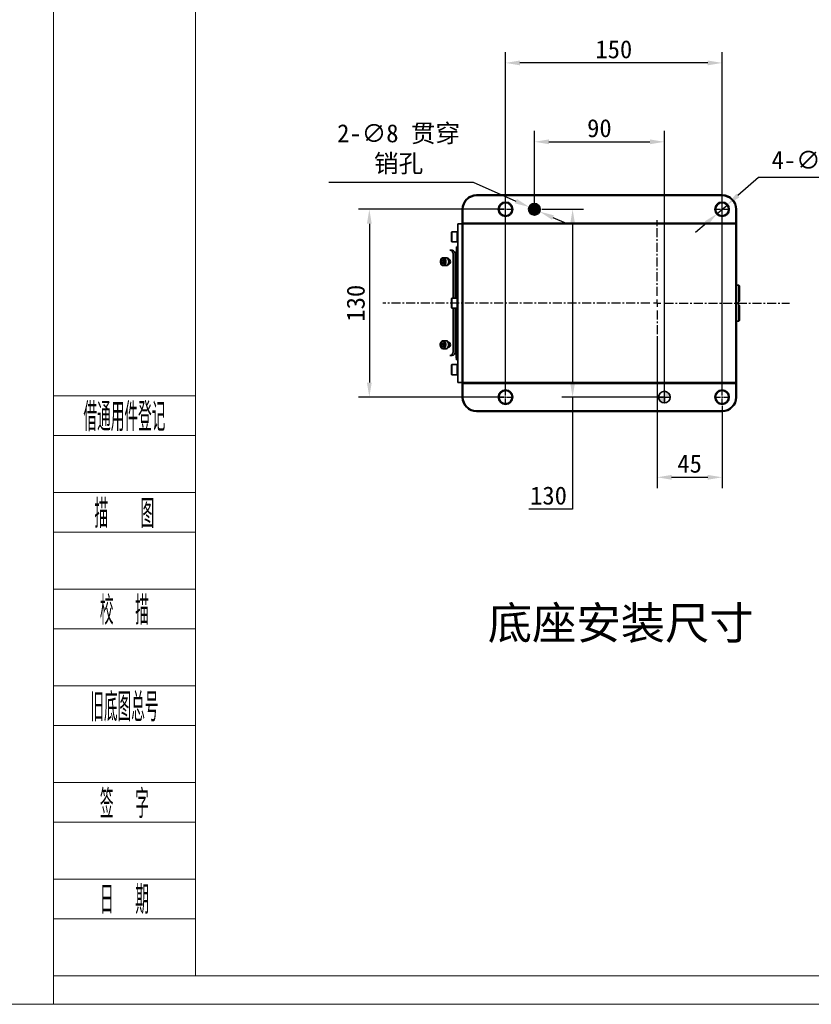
# Model space of a CAD drawing. Header units: millimetres. Extents: x -16 to 4241, y 0 to 4344.
# Tile 12 of 22: x 3048 to 3596, y 0 to 682. Entities that reach past the tile are written whole.
import ezdxf
from ezdxf.enums import TextEntityAlignment as Align

# ---------------------------------------------------------------- set-up
doc = ezdxf.new("R2010")
doc.units = ezdxf.units.MM
doc.header["$PDSIZE"] = -1
doc.linetypes.add('CENTER', pattern=[10.16, 6.35, -1.27, 1.27, -1.27])
doc.linetypes.add('CENTER2', pattern=[28.575, 19.05, -3.175, 3.175, -3.175])
for name, color, linetype, lineweight in [('1轮廓实线层', 7, 'Continuous', 18), ('2细线层', 4, 'Continuous', 13), ('6文字层', 3, 'Continuous', 13), ('图框层', 7, 'Continuous', 18)]:
    doc.layers.add(name, color=color, linetype=linetype, lineweight=lineweight)
doc.layers.add('中心线层', color=4, linetype='CENTER')
doc.styles.add('PC_TEXTSTYLE', font='ISOCP.SHX', dxfattribs={"width": 0.707, "bigfont": 'GBCBIG.SHX'})
doc.dimstyles.new('副本 1比1', dxfattribs={"dimscale": 5, "dimtxt": 2.5, "dimasz": 2, "dimexe": 1.5, "dimexo": 0.625, "dimtad": 1, "dimtoh": 1, "dimdec": 1, "dimtxsty": 'Standard', "dimcen": 2.5, "dimclrd": 1, "dimclre": 1, "dimadec": 0, "dimazin": 0, "dimtfac": 1, "dimtdec": 1, "dimtmove": 0, "dimatfit": 3, "dimfxl": 1, "dimarcsym": 0})

# ---------------------------------------------------------------- blocks, each defined once
blk = doc.blocks.new('ZwmFrameMain_A4^_^无分区图框^_^portrait')
at = {"layer": '2细线层'}
for p in [(185, 292), (-25, -5)]:
    blk.add_line(p, (185, -5), dxfattribs=at)
blk = doc.blocks.new('ZwmFrameMain_1_A4^_^无分区图框^_^landscape')
at = {"layer": '1轮廓实线层'}
for q in [(0, 200), (267, 0)]:
    blk.add_line((0, 0), q, dxfattribs=at)
at = {"layer": '2细线层'}
for q in [(-25, 205), (272, -5)]:
    blk.add_line((-25, -5), q, dxfattribs=at)
blk = doc.blocks.new('ZwmFrameMain_1_附加栏')
at = {"layer": '2细线层'}
for p, q in [((-25, 102), (0, 102)), ((-25, 95), (0, 95)), ((-25, 85), (0, 85)), ((-25, 78), (0, 78)), ((-25, 68), (0, 68)), ((-25, 61), (0, 61)), ((-25, 51), (0, 51)), ((-25, 44), (0, 44)), ((-25, 34), (0, 34)), ((-25, 27), (0, 27)), ((-25, 17), (0, 17)), ((-25, 10), (0, 10)), ((-25, 0), (0, 0))]:
    blk.add_line(p, q, dxfattribs=at)
at = {"layer": '6文字层', "color": 3, "style": 'PC_TEXTSTYLE'}
for s, width, p in [('借通用件登记', 0.667, (-12.5, 98.5)), ('描   图', 0.6667, (-12.5, 81.5)), ('校  描', 0.667, (-12.5, 64.5)), ('旧底图总号', 0.667, (-12.5, 47.5)), ('签  字', 0.667, (-12.5, 30.5)), ('日  期', 0.667, (-12.49, 13.6))]:
    blk.add_text(s, height=5, dxfattribs=dict(at, width=width)).set_placement(p, align=Align.MIDDLE)
at = {"layer": '6文字层', "style": 'PC_TEXTSTYLE'}
for tag, width, p, p2 in [('借通用件登记', 0.671328, (-23.44, 86.36), (-1.25, 86.36)), ('描图', 2.120922, (-23.44, 69.36), (-1.25, 69.36)), ('校图', 2.149976, (-23.75, 52.06), (-1.25, 52.06)), ('旧底图总号', 0.761452, (-22.84, 35.67), (-1.86, 35.67)), ('签字', 2.026939, (-23.14, 18.37), (-1.56, 18.37)), ('日期', 1.89999, (-22.84, 1.37), (-2.17, 1.37))]:
    blk.add_attdef(tag, text='', height=5, dxfattribs=dict(at, width=width)).set_placement(p, p2, align=Align.FIT)
blk = doc.blocks.new('*U126')
at = {"color": 0, "linetype": 'CENTER2', "transparency": 16777216}
for p, q in [((-5.12, 0), (-1, 0)), ((0, 1), (0, 5.12)), ((1, 0), (5.12, 0)), ((0, -5.12), (0, -1))]:
    blk.add_line(p, q, dxfattribs=at)
at = {"color": 0, "linetype": 'Continuous', "transparency": 16777216}
for p, q in [((-0.5, 0), (0.5, 0)), ((0, -0.5), (0, 0.5))]:
    blk.add_line(p, q, dxfattribs=at)
blk = doc.blocks.new('*U127')
at = {"color": 0, "linetype": 'CENTER2', "transparency": 16777216}
for p, q in [((-4.12, 0), (-0.8, 0)), ((0, 0.8), (0, 4.12)), ((0.8, 0), (4.12, 0)), ((0, -4.12), (0, -0.8))]:
    blk.add_line(p, q, dxfattribs=at)
at = {"color": 0, "linetype": 'Continuous', "transparency": 16777216}
for p, q in [((-0.4, 0), (0.4, 0)), ((0, -0.4), (0, 0.4))]:
    blk.add_line(p, q, dxfattribs=at)
blk = doc.blocks.new('*U128')
at = {"color": 0, "linetype": 'CENTER2', "transparency": 16777216}
for p, q in [((-5.12, 0), (-1, 0)), ((0, 1), (0, 5.12)), ((1, 0), (5.12, 0)), ((0, -5.12), (0, -1))]:
    blk.add_line(p, q, dxfattribs=at)
at = {"color": 0, "linetype": 'Continuous', "transparency": 16777216}
for p, q in [((-0.5, 0), (0.5, 0)), ((0, -0.5), (0, 0.5))]:
    blk.add_line(p, q, dxfattribs=at)
blk = doc.blocks.new('*U129')
at = {"color": 0, "linetype": 'CENTER2', "transparency": 16777216}
for p, q in [((-5.12, 0), (-1, 0)), ((0, 1), (0, 5.12)), ((1, 0), (5.12, 0)), ((0, -5.12), (0, -1))]:
    blk.add_line(p, q, dxfattribs=at)
at = {"color": 0, "linetype": 'Continuous', "transparency": 16777216}
for p, q in [((-0.5, 0), (0.5, 0)), ((0, -0.5), (0, 0.5))]:
    blk.add_line(p, q, dxfattribs=at)
blk = doc.blocks.new('*U130')
at = {"color": 0, "linetype": 'CENTER2', "transparency": 16777216}
for p, q in [((-4.12, 0), (-0.8, 0)), ((0, 0.8), (0, 4.12)), ((0.8, 0), (4.12, 0)), ((0, -4.12), (0, -0.8))]:
    blk.add_line(p, q, dxfattribs=at)
at = {"color": 0, "linetype": 'Continuous', "transparency": 16777216}
for p, q in [((-0.4, 0), (0.4, 0)), ((0, -0.4), (0, 0.4))]:
    blk.add_line(p, q, dxfattribs=at)
blk = doc.blocks.new('*U131')
at = {"color": 0, "linetype": 'CENTER2', "transparency": 16777216}
for p, q in [((-5.12, 0), (-1, 0)), ((0, 1), (0, 5.12)), ((1, 0), (5.12, 0)), ((0, -5.12), (0, -1))]:
    blk.add_line(p, q, dxfattribs=at)
at = {"color": 0, "linetype": 'Continuous', "transparency": 16777216}
for p, q in [((-0.5, 0), (0.5, 0)), ((0, -0.5), (0, 0.5))]:
    blk.add_line(p, q, dxfattribs=at)
blk = doc.blocks.new('*D132')
at = {"color": 1, "lineweight": -2, "transparency": 16777216}
for p, q in [((3489.45, 462.44), (3489.45, 357.31)), ((3534.45, 414.35), (3534.45, 357.31)), ((3499.45, 364.81), (3524.45, 364.81))]:
    blk.add_line(p, q, dxfattribs=at)
at = {"color": 1, "transparency": 16777216}
for points in [[(3499.45, 366.48), (3499.45, 363.15), (3489.45, 364.81)], [(3524.45, 366.48), (3524.45, 363.15), (3534.45, 364.81)]]:
    blk.add_solid(points, dxfattribs=at)
at = {"layer": 'Defpoints', "color": 0, "transparency": 16777216}
for p in [(3489.45, 465.56), (3534.45, 417.47), (3534.45, 364.81)]:
    blk.add_point(p, dxfattribs=at)
at = {"color": 0, "transparency": 16777216, "insert": (3511.95, 374.19), "char_height": 12.5, "attachment_point": 5}
blk.add_mtext('45', dxfattribs=at)
blk = doc.blocks.new('*D133')
at = {"color": 1, "lineweight": -2, "transparency": 16777216}
for p, q in [((3384.45, 421.68), (3384.45, 659.15)), ((3534.45, 421.68), (3534.45, 659.15)), ((3524.45, 651.65), (3394.45, 651.65))]:
    blk.add_line(p, q, dxfattribs=at)
at = {"color": 1, "transparency": 16777216}
for points in [[(3394.45, 653.32), (3394.45, 649.98), (3384.45, 651.65)], [(3524.45, 653.32), (3524.45, 649.98), (3534.45, 651.65)]]:
    blk.add_solid(points, dxfattribs=at)
at = {"layer": 'Defpoints', "color": 0, "transparency": 16777216}
for p in [(3384.45, 651.65), (3384.45, 418.56), (3534.45, 418.56)]:
    blk.add_point(p, dxfattribs=at)
at = {"color": 0, "transparency": 16777216, "insert": (3459.45, 661.02), "char_height": 12.5, "attachment_point": 5}
blk.add_mtext('150', dxfattribs=at)
blk = doc.blocks.new('*D135')
at = {"color": 1, "lineweight": -2, "transparency": 16777216}
for p, q in [((3383.57, 550.32), (3282.61, 550.32)), ((3290.11, 540.32), (3290.11, 430.32)), ((3383.57, 420.32), (3282.61, 420.32))]:
    blk.add_line(p, q, dxfattribs=at)
at = {"color": 1, "transparency": 16777216}
for points in [[(3288.44, 540.32), (3291.78, 540.32), (3290.11, 550.32)], [(3288.44, 430.32), (3291.78, 430.32), (3290.11, 420.32)]]:
    blk.add_solid(points, dxfattribs=at)
at = {"layer": 'Defpoints', "color": 0, "transparency": 16777216}
for p in [(3386.69, 550.32), (3290.11, 420.32), (3386.69, 420.32)]:
    blk.add_point(p, dxfattribs=at)
at = {"color": 0, "transparency": 16777216, "insert": (3280.73, 485.32), "char_height": 12.5, "attachment_point": 5, "rotation": 90}
blk.add_mtext('130', dxfattribs=at)
blk = doc.blocks.new('*D136')
at = {"color": 1, "lineweight": -2, "transparency": 16777216}
for p, q in [((3409.65, 550.32), (3438.39, 550.32)), ((3430.89, 540.32), (3430.89, 430.32)), ((3493.38, 420.32), (3423.39, 420.32)), ((3430.89, 420.32), (3430.89, 342.74)), ((3430.89, 342.74), (3400.68, 342.74))]:
    blk.add_line(p, q, dxfattribs=at)
at = {"color": 1, "transparency": 16777216}
for points in [[(3429.22, 540.32), (3432.56, 540.32), (3430.89, 550.32)], [(3429.22, 430.32), (3432.56, 430.32), (3430.89, 420.32)]]:
    blk.add_solid(points, dxfattribs=at)
at = {"layer": 'Defpoints', "color": 0, "transparency": 16777216}
for p in [(3406.52, 550.32), (3430.89, 420.32), (3496.51, 420.32)]:
    blk.add_point(p, dxfattribs=at)
at = {"color": 0, "transparency": 16777216, "insert": (3414.22, 352.11), "char_height": 12.5, "attachment_point": 5}
blk.add_mtext('130', dxfattribs=at)
blk = doc.blocks.new('*D137')
at = {"color": 1, "lineweight": -2, "transparency": 16777216}
for p, q in [((3404.45, 553.44), (3404.45, 604.54)), ((3494.45, 423.44), (3494.45, 604.54)), ((3414.45, 597.04), (3484.45, 597.04))]:
    blk.add_line(p, q, dxfattribs=at)
at = {"color": 1, "transparency": 16777216}
for points in [[(3414.45, 598.71), (3414.45, 595.38), (3404.45, 597.04)], [(3484.45, 598.71), (3484.45, 595.38), (3494.45, 597.04)]]:
    blk.add_solid(points, dxfattribs=at)
at = {"layer": 'Defpoints', "color": 0, "transparency": 16777216}
for p in [(3494.45, 597.04), (3404.45, 550.32), (3494.45, 420.32)]:
    blk.add_point(p, dxfattribs=at)
at = {"color": 0, "transparency": 16777216, "insert": (3449.45, 606.42), "char_height": 12.5, "attachment_point": 5}
blk.add_mtext('90', dxfattribs=at)
blk = doc.blocks.new('*D138')
at = {"color": 1, "lineweight": -2, "transparency": 16777216}
for p, q in [((3559.7, 572.45), (3545.36, 559.87)), ((3659.69, 572.45), (3559.7, 572.45)), ((3531.07, 547.35), (3537.84, 553.28)), ((3523.55, 540.76), (3516.03, 534.17))]:
    blk.add_line(p, q, dxfattribs=at)
at = {"color": 1, "transparency": 16777216}
for points in [[(3544.26, 561.13), (3546.46, 558.62), (3537.84, 553.28)], [(3522.45, 542.01), (3524.65, 539.5), (3531.07, 547.35)]]:
    blk.add_solid(points, dxfattribs=at)
at = {"layer": 'Defpoints', "color": 0, "transparency": 16777216}
for p in [(3537.84, 553.28), (3531.07, 547.35)]:
    blk.add_point(p, dxfattribs=at)
at = {"color": 0, "transparency": 16777216, "insert": (3611.26, 583.78), "char_height": 12.5, "attachment_point": 5}
blk.add_mtext('4-∅9 {\\fSimSun|b0|i0|c134|p2;贯穿}', dxfattribs=at)
blk = doc.blocks.new('*D139')
at = {"color": 1, "lineweight": -2, "transparency": 16777216}
for p, q in [((3261.95, 569.1), (3361.93, 569.1)), ((3361.93, 569.1), (3391.65, 555.97)), ((3408.11, 548.7), (3400.8, 551.93)), ((3417.26, 544.66), (3426.41, 540.62))]:
    blk.add_line(p, q, dxfattribs=at)
at = {"color": 1, "transparency": 16777216}
for points in [[(3392.32, 557.5), (3390.97, 554.45), (3400.8, 551.93)], [(3417.93, 546.18), (3416.59, 543.13), (3408.11, 548.7)]]:
    blk.add_solid(points, dxfattribs=at)
at = {"layer": 'Defpoints', "color": 0, "transparency": 16777216}
for p in [(3400.8, 551.93), (3408.11, 548.7)]:
    blk.add_point(p, dxfattribs=at)
at = {"color": 0, "transparency": 16777216, "insert": (3310.38, 591.86), "char_height": 12.5, "attachment_point": 5}
blk.add_mtext('2-∅8 {\\fSimSun|b0|i0|c134|p2;贯穿}\\P{\\fSimSun|b0|i0|c134|p2;销孔}', dxfattribs=at)

msp = doc.modelspace()

# ---------------------------------------------------------------- hatches: boundary and pattern name
at = {"true_color": 0x000000, "transparency": 33554483}
h = msp.add_hatch(color=18, dxfattribs=at)
h.dxf.hatch_style = 1
h.paths.add_polyline_path([(3400.45, 550.32, 1), (3408.45, 550.32, 1)])
at = {"transparency": 33554687}
h = msp.add_hatch(color=7, dxfattribs=at)
h.dxf.hatch_style = 1
h.paths.add_polyline_path([(3494.45, 424.32), (3494.45, 420.32), (3494.85, 420.32), (3498.45, 420.32, 0.414214)])
h.paths.add_polyline_path([(3494.45, 419.52), (3494.45, 420.32), (3490.45, 420.32, 0.414214), (3494.45, 416.32)])
h.paths.add_polyline_path([(3404.45, 554.32), (3404.45, 550.32), (3408.45, 550.32, 0.414214)])
h.paths.add_polyline_path([(3404.45, 550.32), (3404.05, 550.32), (3400.45, 550.32, 0.414214), (3404.45, 546.32)])

# ---------------------------------------------------------------- linework, layer by layer
at = {"color": 7, "linetype": 'Continuous', "lineweight": 35}
for p, q in [((3364.45, 560.32), (3534.45, 560.32)), ((3534.45, 559.82), (3364.45, 559.82)), ((3354.45, 540.78), (3354.45, 550.32)), ((3354.95, 550.32), (3354.95, 540.82)), ((3543.95, 540.82), (3543.95, 550.32)), ((3544.45, 550.32), (3544.45, 540.78)), ((3351.45, 540.32), (3354.45, 540.32)), ((3351.45, 530.32), (3351.45, 540.32)), ((3354.95, 540.82), (3354.45, 540.78)), ((3354.45, 537.32), (3354.45, 540.78)), ((3354.95, 540.82), (3543.95, 540.82)), ((3354.95, 540.82), (3354.95, 540.26)), ((3543.95, 540.26), (3354.95, 540.26)), ((3354.95, 540.26), (3354.95, 537.32)), ((3543.95, 540.82), (3543.95, 540.26)), ((3544.45, 540.78), (3543.95, 540.82)), ((3543.95, 537.32), (3543.95, 540.26)), ((3544.45, 540.78), (3544.45, 537.32)), ((3347.3, 534.82), (3346.95, 534.47)), ((3346.95, 528.17), (3346.95, 534.47)), ((3350.95, 534.82), (3347.3, 534.82)), ((3347.3, 534.82), (3347.3, 527.82)), ((3351.45, 534.82), (3350.95, 534.82)), ((3350.95, 534.82), (3350.95, 527.82)), ((3354.45, 533.44), (3354.45, 537.32)), ((3354.45, 533.44), (3354.45, 530.32)), ((3354.95, 537.32), (3354.95, 433.32)), ((3543.95, 433.32), (3543.95, 537.32)), ((3544.45, 537.32), (3544.45, 433.32)), ((3346.95, 528.17), (3347.3, 527.82)), ((3347.3, 527.82), (3350.95, 527.82)), ((3350.95, 527.82), (3351.45, 527.82)), ((3351.45, 440.32), (3351.45, 530.32)), ((3354.45, 440.32), (3354.45, 530.32)), ((3347.44, 522.06), (3346.04, 522.06)), ((3348.18, 488.82), (3348.18, 519.06)), ((3349.58, 488.82), (3349.58, 519.06)), ((3350.35, 488.82), (3350.4, 523.22)), ((3340.13, 514.75), (3341, 515.52)), ((3340.16, 513.31), (3340.13, 514.75)), ((3341.34, 514.74), (3340.13, 514.75)), ((3341.07, 512.63), (3340.16, 513.31)), ((3341.38, 513.3), (3340.16, 513.31)), ((3341, 515.52), (3341.91, 514.84)), ((3341.95, 513.4), (3341.07, 512.63)), ((3341.24, 511.32), (3343.13, 511.32)), ((3343.14, 516.82), (3341.26, 516.82)), ((3341.38, 513.3), (3341.65, 513.13)), ((3341.91, 514.84), (3341.95, 513.4)), ((3343.13, 511.32), (3343.44, 511.32)), ((3343.46, 516.82), (3343.14, 516.82)), ((3344.93, 512.27), (3344.97, 512.27)), ((3344.94, 515.87), (3344.97, 515.87)), ((3544.58, 497.82), (3544.45, 497.82)), ((3544.58, 497.82), (3545.95, 497.82)), ((3545.95, 495.82), (3545.95, 497.82)), ((3545.95, 497.82), (3546.45, 497.32)), ((3545.95, 492.85), (3545.95, 495.82)), ((3545.95, 492.85), (3546.45, 492.85)), ((3546.45, 497.32), (3546.45, 495.82)), ((3546.45, 495.82), (3546.45, 492.85)), ((3347.3, 488.82), (3346.95, 488.47)), ((3346.95, 482.17), (3346.95, 488.47)), ((3350.95, 488.82), (3347.3, 488.82)), ((3347.3, 488.82), (3347.3, 481.82)), ((3351.45, 488.82), (3350.95, 488.82)), ((3350.95, 488.82), (3350.95, 481.82)), ((3546.45, 486.82), (3546.05, 486.34)), ((3546.05, 484.29), (3546.45, 483.82)), ((3346.95, 482.17), (3347.3, 481.82)), ((3347.3, 481.82), (3350.95, 481.82)), ((3348.18, 452.07), (3348.18, 481.82)), ((3349.58, 452.07), (3349.58, 481.82)), ((3350.3, 447.95), (3350.34, 481.82)), ((3350.95, 481.82), (3351.45, 481.82)), ((3546.45, 477.78), (3545.95, 477.78)), ((3545.95, 474.82), (3545.95, 477.78)), ((3546.45, 477.78), (3546.45, 474.82)), ((3544.58, 472.82), (3544.45, 472.81)), ((3545.95, 472.82), (3544.58, 472.82)), ((3545.95, 472.82), (3545.95, 474.82)), ((3546.45, 473.32), (3545.95, 472.82)), ((3546.45, 474.82), (3546.45, 473.32)), ((3340, 457.11), (3340.82, 458)), ((3340.15, 455.68), (3340, 457.11)), ((3341.22, 457.11), (3340, 457.11)), ((3340.82, 458), (3341.77, 457.46)), ((3343.06, 459.32), (3341.18, 459.32)), ((3341.77, 457.46), (3341.92, 456.04)), ((3343.38, 459.32), (3343.06, 459.32)), ((3344.86, 458.37), (3344.97, 458.37)), ((3341.1, 455.15), (3340.15, 455.68)), ((3341.36, 455.68), (3340.15, 455.68)), ((3341.92, 456.04), (3341.1, 455.15)), ((3341.16, 453.82), (3343.05, 453.82)), ((3341.36, 455.68), (3341.52, 455.6)), ((3343.05, 453.82), (3343.36, 453.82)), ((3343.11, 453.82), (3343.05, 453.82)), ((3343.43, 453.82), (3343.36, 453.82)), ((3344.85, 454.77), (3344.97, 454.77)), ((3346.04, 449.07), (3347.44, 449.07)), ((3347.3, 442.82), (3346.95, 442.47)), ((3346.95, 436.17), (3346.95, 442.47)), ((3350.95, 442.82), (3347.3, 442.82)), ((3347.3, 442.82), (3347.3, 435.82)), ((3351.45, 442.82), (3350.95, 442.82)), ((3350.95, 442.82), (3350.95, 435.82)), ((3351.45, 430.32), (3351.45, 440.32)), ((3354.45, 440.32), (3354.45, 437.19)), ((3354.45, 433.32), (3354.45, 437.19)), ((3346.95, 436.17), (3347.3, 435.82)), ((3347.3, 435.82), (3350.95, 435.82)), ((3350.95, 435.82), (3351.45, 435.82)), ((3354.45, 430.32), (3351.45, 430.32)), ((3354.45, 429.85), (3354.45, 433.32)), ((3354.45, 420.32), (3354.45, 429.85)), ((3354.45, 429.85), (3354.95, 429.82)), ((3354.95, 433.32), (3354.95, 430.37)), ((3354.95, 430.37), (3354.95, 429.82)), ((3354.95, 430.37), (3543.95, 430.37)), ((3354.95, 429.82), (3354.95, 420.32)), ((3543.95, 429.82), (3354.95, 429.82)), ((3543.95, 430.37), (3543.95, 433.32)), ((3543.95, 430.37), (3543.95, 429.82)), ((3543.95, 429.82), (3544.45, 429.85)), ((3543.95, 420.32), (3543.95, 429.82)), ((3544.45, 433.32), (3544.45, 429.85)), ((3544.45, 429.85), (3544.45, 420.32)), ((3364.45, 410.82), (3534.45, 410.82)), ((3534.45, 410.32), (3364.45, 410.32))]:
    msp.add_line(p, q, dxfattribs=at)
for p, q in [((3404.45, 550.32), (3404.45, 554.32)), ((3404.45, 550.32), (3400.45, 550.32)), ((3404.45, 550.32), (3404.45, 546.32)), ((3404.45, 550.32), (3408.45, 550.32)), ((3494.45, 420.32), (3494.45, 424.32)), ((3494.45, 420.32), (3490.45, 420.32)), ((3494.45, 420.32), (3494.45, 416.32)), ((3494.45, 420.32), (3498.45, 420.32))]:
    msp.add_line(p, q)
at = {"color": 7, "linetype": 'Continuous', "lineweight": 35, "flags": 128}
for points in [[(3345.89, 522.05), (3346.33, 522.03), (3346.75, 521.89), (3347.15, 521.63), (3347.5, 521.26), (3347.79, 520.79), (3348, 520.26), (3348.14, 519.67), (3348.18, 519.06)], [(3339.58, 512.61), (3339.32, 513.55), (3339.31, 514.56), (3339.57, 515.51), (3340.06, 516.26), (3340.7, 516.71), (3341.42, 516.81), (3342.12, 516.54), (3342.7, 515.94), (3343.08, 515.08), (3343.21, 514.09), (3343.08, 513.09), (3342.71, 512.23), (3342.13, 511.62), (3341.44, 511.34), (3340.72, 511.42), (3340.07, 511.87), (3339.58, 512.61)], [(3339.55, 512.77), (3340.02, 512.08), (3340.64, 511.68), (3341.33, 511.66), (3341.97, 512), (3342.46, 512.65), (3342.75, 513.53), (3342.77, 514.48), (3342.52, 515.38), (3342.06, 516.07), (3341.43, 516.46), (3340.75, 516.49), (3340.11, 516.15), (3339.61, 515.49), (3339.33, 514.62), (3339.31, 513.66), (3339.55, 512.77)], [(3343.14, 516.82), (3343.31, 516.81), (3344, 516.54), (3344.58, 515.93), (3344.97, 515.08), (3345.1, 514.08), (3344.97, 513.09), (3344.59, 512.23), (3344.02, 511.61), (3343.33, 511.33), (3343.13, 511.32)], [(3343.14, 516.82), (3343.5, 516.77), (3344.17, 516.41), (3344.71, 515.73), (3345.03, 514.82), (3345.09, 513.82), (3344.89, 512.84), (3344.46, 512.04), (3343.84, 511.5), (3343.13, 511.32)], [(3343.46, 516.82), (3343.81, 516.77), (3344.49, 516.41), (3345.02, 515.73), (3345.34, 514.82), (3345.41, 513.81), (3345.21, 512.84), (3344.77, 512.04), (3344.16, 511.5), (3343.45, 511.32)], [(3344.97, 512.27), (3345.46, 512.4), (3345.88, 512.79), (3346.15, 513.38), (3346.25, 514.07), (3346.15, 514.75), (3345.88, 515.34), (3345.46, 515.73), (3344.97, 515.87)], [(3340.9, 459.3), (3341.62, 459.25), (3342.28, 458.85), (3342.79, 458.13), (3343.08, 457.21), (3343.12, 456.2), (3342.89, 455.24), (3342.43, 454.46), (3341.8, 453.97), (3341.08, 453.83), (3340.38, 454.06), (3339.78, 454.63), (3339.37, 455.46), (3339.21, 456.44), (3339.3, 457.44), (3339.66, 458.33), (3340.21, 458.97), (3340.9, 459.3)], [(3340.72, 459), (3340.07, 458.68), (3339.56, 458.05), (3339.26, 457.19), (3339.22, 456.23), (3339.45, 455.33), (3339.9, 454.62), (3340.52, 454.2), (3341.2, 454.15), (3341.85, 454.47), (3342.36, 455.1), (3342.66, 455.96), (3342.69, 456.92), (3342.47, 457.82), (3342.02, 458.53), (3341.4, 458.95), (3340.72, 459)], [(3343.06, 459.32), (3343.51, 459.25), (3344.17, 458.84), (3344.68, 458.13), (3344.97, 457.2), (3345, 456.2), (3344.78, 455.24), (3344.31, 454.46), (3343.68, 453.96), (3343.05, 453.82)], [(3343.06, 459.32), (3343.37, 459.29), (3344.05, 458.95), (3344.59, 458.29), (3344.93, 457.4), (3345.02, 456.4), (3344.84, 455.42), (3344.42, 454.59), (3343.82, 454.04), (3343.11, 453.82)], [(3343.38, 459.32), (3343.68, 459.28), (3344.36, 458.95), (3344.91, 458.29), (3345.25, 457.4), (3345.33, 456.39), (3345.16, 455.42), (3344.74, 454.59), (3344.13, 454.03), (3343.43, 453.82)], [(3344.97, 454.77), (3345.46, 454.9), (3345.88, 455.29), (3346.15, 455.88), (3346.25, 456.57), (3346.15, 457.25), (3345.88, 457.84), (3345.46, 458.23), (3344.97, 458.37)], [(3348.18, 452.07), (3348.14, 451.46), (3348, 450.87), (3347.79, 450.34), (3347.5, 449.88), (3347.15, 449.5), (3346.75, 449.24), (3346.33, 449.1), (3345.89, 449.08)]]:
    msp.add_lwpolyline(points, dxfattribs=at)
at = {"color": 7, "linetype": 'Continuous', "lineweight": 35}
for centre, radius in [((3384.45, 550.32), 5), ((3384.45, 550.32), 4.5), ((3404.45, 550.32), 4), ((3534.45, 550.32), 5), ((3534.45, 550.32), 4.5), ((3384.45, 420.32), 5), ((3384.45, 420.32), 4.5), ((3494.45, 420.32), 4), ((3534.45, 420.32), 5), ((3534.45, 420.32), 4.5)]:
    msp.add_circle(centre, radius, dxfattribs=at)
for centre, radius, start, end in [((3364.45, 550.32), 10, 90, 180), ((3364.45, 550.32), 9.5, 90, 180), ((3534.45, 550.32), 10, 0, 90), ((3534.45, 550.32), 9.5, 0, 90), ((3351.05, 526.72), 1, 66.42182, 95), ((3346.95, 519.45), 2.66, 351.71025, 79.41478), ((3346.95, 451.69), 2.66, 280.58522, 8.28975), ((3351.05, 443.91), 1, 265, 286.7358), ((3364.45, 420.32), 10, 180, 270), ((3364.45, 420.32), 9.5, 180, 270), ((3534.45, 420.32), 9.5, 270, 0), ((3534.45, 420.32), 10, 270, 0)]:
    msp.add_arc(centre, radius, start, end, dxfattribs=at)
for points in [[(3354.45, 540.78), (3354.62, 540.61), (3354.79, 540.44), (3354.95, 540.26)], [(3543.95, 540.26), (3544.12, 540.44), (3544.29, 540.61), (3544.45, 540.78)], [(3546.05, 486.34), (3545.95, 486.21), (3545.84, 486.08), (3545.74, 485.96)], [(3545.74, 484.67), (3545.84, 484.55), (3545.95, 484.42), (3546.05, 484.29)], [(3354.95, 430.37), (3354.79, 430.19), (3354.62, 430.02), (3354.45, 429.85)], [(3544.45, 429.85), (3544.29, 430.02), (3544.12, 430.19), (3543.95, 430.37)]]:
    msp.add_open_spline(points, degree=3, dxfattribs=at)
for points, knots in [([(3350.57, 524.19), (3350.68, 524.35), (3350.87, 524.66), (3351.18, 524.94), (3351.38, 525.01), (3351.45, 525.04)], [0, 0, 0, 0, 0.428844, 0.800448, 1, 1, 1, 1]), ([(3350.57, 524.19), (3350.53, 524.07), (3350.43, 523.76), (3350.41, 523.43), (3350.4, 523.22)], [0, 0, 0, 0, 0.384336, 1, 1, 1, 1]), ([(3350.46, 524.37), (3350.46, 524.37), (3350.51, 524.32), (3350.54, 524.25), (3350.57, 524.19)], [0, 0, 0, 0, 0.030415, 1, 1, 1, 1]), ([(3341.69, 515.01), (3341.62, 514.94), (3341.51, 514.85), (3341.38, 514.77), (3341.34, 514.74)], [0, 0, 0, 0, 0.70613, 1, 1, 1, 1]), ([(3341.34, 514.74), (3341.39, 514.49), (3341.48, 514), (3341.41, 513.52), (3341.38, 513.3)], [0, 0, 0, 0, 0.534625, 1, 1, 1, 1]), ([(3546.05, 486.34), (3546.05, 486.7), (3546.05, 487.42), (3546.04, 488.51), (3546.02, 489.78), (3546, 490.95), (3545.98, 492.04), (3545.96, 492.58), (3545.95, 492.85)], [0, 0, 0, 0, 0.166398, 0.333236, 0.500602, 0.750507, 0.875437, 1, 1, 1, 1]), ([(3546.45, 492.85), (3546.45, 492.6), (3546.45, 492.09), (3546.45, 491.34), (3546.45, 490.59), (3546.45, 489.83), (3546.45, 489.08), (3546.45, 488.07), (3546.45, 487.32), (3546.45, 486.82)], [0, 0, 0, 0, 0.125001, 0.250001, 0.375001, 0.500002, 0.625003, 0.750004, 1, 1, 1, 1]), ([(3545.74, 484.67), (3545.66, 484.76), (3545.6, 484.86), (3545.52, 485.08), (3545.5, 485.2), (3545.5, 485.43), (3545.52, 485.55), (3545.6, 485.77), (3545.66, 485.87), (3545.74, 485.96)], [0, 0, 0, 0, 0.25, 0.25, 0.5, 0.5, 0.75, 0.75, 1, 1, 1, 1]), ([(3545.95, 477.78), (3545.96, 478.05), (3545.98, 478.59), (3546, 479.68), (3546.02, 481.04), (3546.04, 482.67), (3546.05, 483.75), (3546.05, 484.29)], [0, 0, 0, 0, 0.12456, 0.249493, 0.499398, 0.75024, 1, 1, 1, 1]), ([(3546.45, 483.82), (3546.45, 483.31), (3546.45, 482.56), (3546.45, 481.55), (3546.45, 480.8), (3546.45, 480.04), (3546.45, 479.29), (3546.45, 478.54), (3546.45, 478.03), (3546.45, 477.78)], [0, 0, 0, 0, 0.249996, 0.374997, 0.499998, 0.624999, 0.749999, 0.874999, 1, 1, 1, 1]), ([(3341.69, 457.55), (3341.68, 457.54), (3341.58, 457.39), (3341.39, 457.25), (3341.22, 457.11)], [0, 0, 0, 0, 0.048938, 1, 1, 1, 1]), ([(3341.22, 457.11), (3341.23, 457.06), (3341.32, 456.78), (3341.4, 456.29), (3341.37, 455.86), (3341.36, 455.68)], [0, 0, 0, 0, 0.100346, 0.611252, 1, 1, 1, 1]), ([(3350.3, 447.95), (3350.32, 447.61), (3350.35, 447.08), (3350.52, 446.61), (3350.58, 446.43)], [0, 0, 0, 0, 0.63723, 1, 1, 1, 1]), ([(3350.58, 446.43), (3350.55, 446.36), (3350.51, 446.27), (3350.47, 446.19), (3350.47, 446.18)], [0, 0, 0, 0, 0.857871, 1, 1, 1, 1]), ([(3351.45, 445.59), (3351.36, 445.63), (3351.09, 445.74), (3350.8, 446.06), (3350.64, 446.34), (3350.58, 446.43)], [0, 0, 0, 0, 0.28447, 0.758969, 1, 1, 1, 1])]:
    msp.add_open_spline(points, degree=3, knots=knots, dxfattribs=at)
at = {"layer": '中心线层', "color": 4}
for p, q in [((3489.45, 490.32), (3489.45, 542.82)), ((3484.45, 485.32), (3299.48, 485.32)), ((3489.45, 485.32), (3486.95, 485.32)), ((3489.45, 485.32), (3489.45, 487.82)), ((3489.45, 485.32), (3489.45, 482.82)), ((3489.45, 485.32), (3491.95, 485.32)), ((3494.45, 485.32), (3581.22, 485.32)), ((3489.45, 480.32), (3489.45, 427.82))]:
    msp.add_line(p, q, dxfattribs=at)

# ---------------------------------------------------------------- block references
at = {"color": 4, "linetype": 'CENTER2'}
for name, p in [('*U126', (3384.45, 550.32)), ('*U127', (3404.45, 550.32)), ('*U128', (3534.45, 550.32)), ('*U129', (3384.45, 420.32)), ('*U130', (3494.45, 420.32)), ('*U131', (3534.45, 420.32))]:
    msp.add_blockref(name, p, dxfattribs=at)
at = {"layer": '图框层'}
for name, p, xscale, yscale, zscale in [('ZwmFrameMain_A4^_^无分区图框^_^portrait', (365.62, 73.12), 14.625, 14.625, 14.625), ('ZwmFrameMain_1_A4^_^无分区图框^_^landscape', (3169.69, 19.69), 3.9375, 3.9375, 3.9375), ('ZwmFrameMain_1_附加栏', (3169.69, 19.69), 3.9375, 3.9375, 3.9375)]:
    msp.add_blockref(name, p, dxfattribs=dict(at, xscale=xscale, yscale=yscale, zscale=zscale))

# ---------------------------------------------------------------- texts
at = {"insert": (3372.16, 275.24), "char_height": 22.5, "attachment_point": 1}
msp.add_mtext_dynamic_manual_height_columns('{\\fSimSun|b0|i0|c134|p2;\\C3;底座安装尺寸}', width=254.5489, gutter_width=21.17, heights=[0], dxfattribs=at)

# ---------------------------------------------------------------- dimensions: what is measured, and where the dimension line sits
for base, p1, p2, picture, middle in [((3384.45, 651.65), (3534.45, 418.56), (3384.45, 418.56), '*D133', (3459.45, 651.65)), ((3494.45, 597.04), (3404.45, 550.32), (3494.45, 420.32), '*D137', (3449.45, 597.04))]:
    dim = msp.add_linear_dim(base=base, p1=p1, p2=p2, dimstyle='副本 1比1')
    dim.commit()
    dim.dimension.update_dxf_attribs({"geometry": picture, "text_midpoint": middle, "dimtype": 160})
for p1, p2, text, picture, middle in [((3408.11, 548.7), (3400.8, 551.93), '2-<> {\\fSimSun|b0|i0|c134|p2;贯穿}\\P{\\fSimSun|b0|i0|c134|p2;销孔}', '*D139', (3310.38, 569.1)), ((3531.07, 547.35), (3537.84, 553.28), '4-<> {\\fSimSun|b0|i0|c134|p2;贯穿}', '*D138', (3611.26, 572.45))]:
    dim = msp.add_diameter_dim_2p(p1=p1, p2=p2, text=text, dimstyle='副本 1比1')
    dim.commit()
    dim.dimension.update_dxf_attribs({"geometry": picture, "text_midpoint": middle, "dimtype": 163})
for base, p1, p2, picture, middle in [((3290.11, 420.32), (3386.69, 550.32), (3386.69, 420.32), '*D135', (3290.11, 485.32)), ((3430.89, 420.32), (3406.52, 550.32), (3496.51, 420.32), '*D136', (3414.22, 342.74))]:
    dim = msp.add_linear_dim(base=base, p1=p1, p2=p2, angle=90, dimstyle='副本 1比1')
    dim.commit()
    dim.dimension.update_dxf_attribs({"geometry": picture, "text_midpoint": middle, "dimtype": 160})
dim = msp.add_linear_dim(base=(3534.45, 364.81), p1=(3489.45, 465.56), p2=(3534.45, 417.47), dimstyle='副本 1比1')
dim.commit()
dim.dimension.update_dxf_attribs({"geometry": '*D132', "text_midpoint": (3511.95, 374.19)})

doc.saveas('drawing.dxf')
